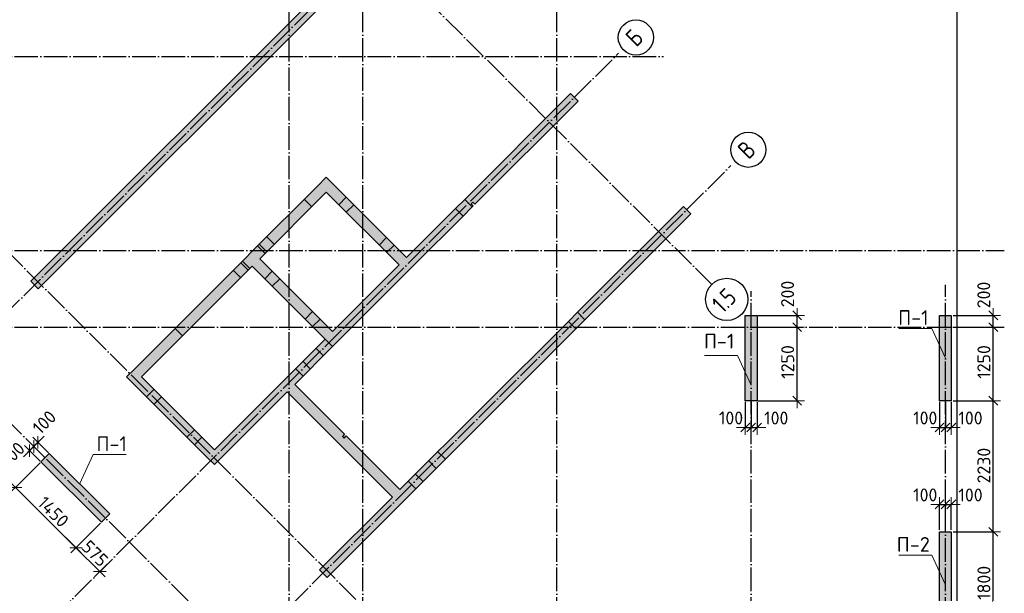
# Model space of a CAD drawing. Header units: millimetres. Extents: x -3495 to 109513, y -3287 to 62337.
# Tile 30 of 41: x 59323 to 76050, y 9375 to 19126. Entities that reach past the tile are written whole.
import ezdxf

# ---------------------------------------------------------------- set-up
doc = ezdxf.new("R2010")
doc.units = ezdxf.units.MM
doc.header["$PDMODE"] = 65
for name, pattern in [('______11', [500, 400, -50, 0, -50]), ('______5', [1100, 800, -100, 100, -100]), ('________', [0])]:
    doc.linetypes.add(name, pattern=pattern)
for name, color, linetype, lineweight in [('Standard', 7, 'Continuous', 25), ('Высотная отметка (отверстия)', 7, 'Continuous', 13), ('Размерная линия_ общее', 7, 'Continuous', 13)]:
    doc.layers.add(name, color=color, linetype=linetype, lineweight=lineweight)
doc.layers.add('Осевая линия_ общее', color=7, linetype='______5', lineweight=13, true_color=0xa0a0a0)
doc.styles.add('ISOCPEUR', font='ISOCPEUR')
doc.dimstyles.new('DIMSTYLE_11', dxfattribs={"dimtxt": 220, "dimasz": 250, "dimexe": 0, "dimexo": 0, "dimgap": 110, "dimtad": 2, "dimdec": 0, "dimrnd": 5, "dimzin": 12, "dimdsep": 46, "dimtxsty": 'ISOCPEUR', "dimblk1": 'ALL_ML_STRICH', "dimblk2": 'ALL_ML_STRICH', "dimsah": 1, "dimcen": 0, "dimclrd": 7, "dimclre": 256, "dimclrt": 7, "dimadec": 0, "dimazin": 0, "dimtfac": 1, "dimtdec": 0, "dimtix": 1, "dimtmove": 2, "dimatfit": 3, "dimfxl": 0, "dimtvp": 1.2, "dimtzin": 0, "dimlwd": 0, "dimlwe": -3, "dimarcsym": 0})
doc.dimstyles.new('DIMSTYLE_3', dxfattribs={"dimtxt": 220, "dimasz": 250, "dimexe": 0, "dimexo": 0, "dimgap": 110, "dimtad": 2, "dimdec": 0, "dimrnd": 5, "dimzin": 12, "dimdsep": 46, "dimtxsty": 'ISOCPEUR', "dimblk1": 'ALL_ML_STRICH', "dimblk2": 'ALL_ML_STRICH', "dimsah": 1, "dimcen": 0, "dimclrd": 7, "dimclre": 256, "dimclrt": 7, "dimadec": 0, "dimazin": 0, "dimtfac": 1, "dimtdec": 0, "dimtix": 1, "dimtmove": 2, "dimatfit": 3, "dimfxl": 0, "dimtzin": 0, "dimlwd": 0, "dimlwe": -3, "dimarcsym": 0})

# ---------------------------------------------------------------- blocks, each defined once
blk = doc.blocks.new('СЛОЖНЫЙ_ОБЪЕКТ_0')
at = {"layer": 'Осевая линия_ общее', "color": 253, "linetype": '______11', "lineweight": -3, "true_color": 0xa0a0a0, "transparency": 33554687}
for p, q in [((63900, -2590), (63900, 47490)), ((65150, -2590), (65150, 21840)), ((50552, 5594), (66505, 21547)), ((71087, 14617), (64624, 21080)), ((68450, -2590), (68450, 20630)), ((47230, 18500), (70260, 18500)), ((53543, 2603), (69496, 18556)), ((55452, 694), (71405, 16646)), ((65387, 8918), (58924, 15381)), ((47230, 15200), (76050, 15200)), ((75050, -2590), (75050, 14620)), ((71750, -2590), (71750, 14510)), ((47230, 13900), (76050, 13900)), ((63952, 7482), (57489, 13945))]:
    blk.add_line(p, q, dxfattribs=at)
at = {"layer": 'Осевая линия_ общее', "color": 7, "linetype": 'Continuous', "lineweight": 25, "transparency": 33554687}
for centre, radius in [((69791, 18824), 299), ((71701, 16915), 299), ((71335, 14372), 359)]:
    blk.add_circle(centre, radius, dxfattribs=at)
at = {"layer": 'Осевая линия_ общее', "color": 7, "linetype": 'Continuous', "lineweight": 25, "transparency": 33554687, "char_height": 300, "attachment_point": 7, "rotation": 45, "style": 'ISOCPEUR'}
for s, insert, width in [('\\W0.80;Б', (69799, 18647), 359.83), ('\\W0.80;В', (71708, 16737), 359.83), ('\\W0.79;1.5', (71268, 14120), 568.07)]:
    blk.add_mtext(s, dxfattribs=dict(at, insert=insert, width=width))
blk = doc.blocks.new('ALL_ML_STRICH')
at = {"color": 0, "linetype": 'ByBlock', "lineweight": -2}
for p, q in [((-1, 0), (0.5, 0)), ((-0.3, -0.3), (0.3, 0.3)), ((0, -0.5), (0, 0.5))]:
    blk.add_line(p, q, dxfattribs=at)
blk = doc.blocks.new('*D292')
at = {"layer": 'DEFPOINTS', "color": 7, "linetype": 'Continuous', "lineweight": 13, "transparency": 33554687}
for p in [(59684, 11608), (59252, 11176), (60710, 10583)]:
    blk.add_point(p, dxfattribs=at)
at = {"layer": 'Размерная линия_ общее', "color": 253, "linetype": 'Continuous', "lineweight": -2, "true_color": 0xa0a0a0, "transparency": 33554687}
for p, q in [((59670, 11594), (59252, 11176)), ((60696, 10569), (60278, 10151))]:
    blk.add_line(p, q, dxfattribs=at)
at = {"layer": 'Размерная линия_ общее', "color": 7, "linetype": 'Continuous', "lineweight": -2, "transparency": 33554687}
blk.add_line((59252, 11176), (60278, 10151), dxfattribs=at)
at = {"layer": 'Размерная линия_ общее', "color": 7, "linetype": 'Continuous', "lineweight": 13, "transparency": 33554687, "xscale": 250, "yscale": 250, "zscale": 250}
for p, rotation in [((59252, 11176), 134.9999999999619), ((60278, 10151), 314.9999999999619)]:
    blk.add_blockref('ALL_ML_STRICH', p, dxfattribs=dict(at, rotation=rotation))
at = {"layer": 'Размерная линия_ общее', "color": 7, "linetype": 'Continuous', "lineweight": 13, "transparency": 33554687, "insert": (59894, 10761), "char_height": 220, "width": 880, "attachment_point": 5, "rotation": 315, "style": 'ISOCPEUR'}
blk.add_mtext('\\A1;{1450}', dxfattribs=at)
blk = doc.blocks.new('*D293')
at = {"layer": 'DEFPOINTS', "color": 7, "linetype": 'Continuous', "lineweight": 13, "transparency": 33554687}
for p in [(60710, 10583), (60278, 10151), (60824, 9884)]:
    blk.add_point(p, dxfattribs=at)
at = {"layer": 'Размерная линия_ общее', "color": 253, "linetype": 'Continuous', "lineweight": -2, "true_color": 0xa0a0a0, "transparency": 33554687}
for p, q in [((60696, 10569), (60278, 10151)), ((60810, 9870), (60684, 9744))]:
    blk.add_line(p, q, dxfattribs=at)
at = {"layer": 'Размерная линия_ общее', "color": 7, "linetype": 'Continuous', "lineweight": -2, "transparency": 33554687}
blk.add_line((60278, 10151), (60684, 9744), dxfattribs=at)
at = {"layer": 'Размерная линия_ общее', "color": 7, "linetype": 'Continuous', "lineweight": 13, "transparency": 33554687, "xscale": 250, "yscale": 250, "zscale": 250}
for p, rotation in [((60278, 10151), 134.9999999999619), ((60684, 9744), 314.9999999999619)]:
    blk.add_blockref('ALL_ML_STRICH', p, dxfattribs=dict(at, rotation=rotation))
at = {"layer": 'Размерная линия_ общее', "color": 7, "linetype": 'Continuous', "lineweight": 13, "transparency": 33554687, "insert": (60602, 10053), "char_height": 220, "width": 660, "attachment_point": 5, "rotation": 315, "style": 'ISOCPEUR'}
blk.add_mtext('\\A1;{575}', dxfattribs=at)
blk = doc.blocks.new('*D301')
at = {"layer": 'DEFPOINTS', "color": 7, "linetype": 'Continuous', "lineweight": 13, "transparency": 33554687}
for p in [(75160, 10420), (75160, 8620), (75863, 8620)]:
    blk.add_point(p, dxfattribs=at)
at = {"layer": 'Размерная линия_ общее', "color": 253, "linetype": 'Continuous', "lineweight": -2, "true_color": 0xa0a0a0, "transparency": 33554687}
for p, q in [((75180, 10420), (75863, 10420)), ((75180, 8620), (75863, 8620))]:
    blk.add_line(p, q, dxfattribs=at)
at = {"layer": 'Размерная линия_ общее', "color": 7, "linetype": 'Continuous', "lineweight": -2, "transparency": 33554687}
blk.add_line((75863, 8620), (75863, 10420), dxfattribs=at)
at = {"layer": 'Размерная линия_ общее', "color": 7, "linetype": 'Continuous', "lineweight": 13, "transparency": 33554687, "xscale": 250, "yscale": 250, "zscale": 250}
for p, rotation in [((75863, 10420), 90), ((75863, 8620), 270)]:
    blk.add_blockref('ALL_ML_STRICH', p, dxfattribs=dict(at, rotation=rotation))
at = {"layer": 'Размерная линия_ общее', "color": 7, "linetype": 'Continuous', "lineweight": 13, "transparency": 33554687, "insert": (75703, 9553), "char_height": 220, "width": 880, "attachment_point": 5, "rotation": 90, "style": 'ISOCPEUR'}
blk.add_mtext('\\A1;{1800}', dxfattribs=at)
blk = doc.blocks.new('*D302')
at = {"layer": 'DEFPOINTS', "color": 7, "linetype": 'Continuous', "lineweight": 13, "transparency": 33554687}
for p in [(75160, 12650), (75160, 10420), (75863, 10420)]:
    blk.add_point(p, dxfattribs=at)
at = {"layer": 'Размерная линия_ общее', "color": 253, "linetype": 'Continuous', "lineweight": -2, "true_color": 0xa0a0a0, "transparency": 33554687}
for p, q in [((75180, 12650), (75863, 12650)), ((75180, 10420), (75863, 10420))]:
    blk.add_line(p, q, dxfattribs=at)
at = {"layer": 'Размерная линия_ общее', "color": 7, "linetype": 'Continuous', "lineweight": -2, "transparency": 33554687}
blk.add_line((75863, 10420), (75863, 12650), dxfattribs=at)
at = {"layer": 'Размерная линия_ общее', "color": 7, "linetype": 'Continuous', "lineweight": 13, "transparency": 33554687, "xscale": 250, "yscale": 250, "zscale": 250}
for p, rotation in [((75863, 12650), 90), ((75863, 10420), 270)]:
    blk.add_blockref('ALL_ML_STRICH', p, dxfattribs=dict(at, rotation=rotation))
at = {"layer": 'Размерная линия_ общее', "color": 7, "linetype": 'Continuous', "lineweight": 13, "transparency": 33554687, "insert": (75703, 11546), "char_height": 220, "width": 880, "attachment_point": 5, "rotation": 90, "style": 'ISOCPEUR'}
blk.add_mtext('\\A1;{2230}', dxfattribs=at)
blk = doc.blocks.new('*D303')
at = {"layer": 'DEFPOINTS', "color": 7, "linetype": 'Continuous', "lineweight": 13, "transparency": 33554687}
for p in [(75160, 13900), (75160, 12650), (75863, 12650)]:
    blk.add_point(p, dxfattribs=at)
at = {"layer": 'Размерная линия_ общее', "color": 253, "linetype": 'Continuous', "lineweight": -2, "true_color": 0xa0a0a0, "transparency": 33554687}
for p, q in [((75180, 13900), (75863, 13900)), ((75180, 12650), (75863, 12650))]:
    blk.add_line(p, q, dxfattribs=at)
at = {"layer": 'Размерная линия_ общее', "color": 7, "linetype": 'Continuous', "lineweight": -2, "transparency": 33554687}
blk.add_line((75863, 12650), (75863, 13900), dxfattribs=at)
at = {"layer": 'Размерная линия_ общее', "color": 7, "linetype": 'Continuous', "lineweight": 13, "transparency": 33554687, "xscale": 250, "yscale": 250, "zscale": 250}
for p, rotation in [((75863, 13900), 90), ((75863, 12650), 270)]:
    blk.add_blockref('ALL_ML_STRICH', p, dxfattribs=dict(at, rotation=rotation))
at = {"layer": 'Размерная линия_ общее', "color": 7, "linetype": 'Continuous', "lineweight": 13, "transparency": 33554687, "insert": (75703, 13308), "char_height": 220, "width": 880, "attachment_point": 5, "rotation": 90, "style": 'ISOCPEUR'}
blk.add_mtext('\\A1;{1250}', dxfattribs=at)
blk = doc.blocks.new('*D304')
at = {"layer": 'DEFPOINTS', "color": 7, "linetype": 'Continuous', "lineweight": 13, "transparency": 33554687}
for p in [(75160, 14100), (75160, 13900), (75863, 13900)]:
    blk.add_point(p, dxfattribs=at)
at = {"layer": 'Размерная линия_ общее', "color": 253, "linetype": 'Continuous', "lineweight": -2, "true_color": 0xa0a0a0, "transparency": 33554687}
for p, q in [((75180, 14100), (75863, 14100)), ((75180, 13900), (75863, 13900))]:
    blk.add_line(p, q, dxfattribs=at)
at = {"layer": 'Размерная линия_ общее', "color": 7, "linetype": 'Continuous', "lineweight": -2, "transparency": 33554687}
blk.add_line((75863, 13900), (75863, 14100), dxfattribs=at)
at = {"layer": 'Размерная линия_ общее', "color": 7, "linetype": 'Continuous', "lineweight": 13, "transparency": 33554687, "xscale": 250, "yscale": 250, "zscale": 250}
for p, rotation in [((75863, 14100), 90), ((75863, 13900), 270)]:
    blk.add_blockref('ALL_ML_STRICH', p, dxfattribs=dict(at, rotation=rotation))
at = {"layer": 'Размерная линия_ общее', "color": 7, "linetype": 'Continuous', "lineweight": 13, "transparency": 33554687, "insert": (75701, 14447), "char_height": 220, "width": 660, "attachment_point": 5, "rotation": 90, "style": 'ISOCPEUR'}
blk.add_mtext('\\A1;{200}', dxfattribs=at)
blk = doc.blocks.new('*D328')
at = {"layer": 'DEFPOINTS', "color": 7, "linetype": 'Continuous', "lineweight": 13, "transparency": 33554687}
for p in [(74950, 10887), (74950, 10432), (75050, 10432)]:
    blk.add_point(p, dxfattribs=at)
at = {"layer": 'Размерная линия_ общее', "color": 253, "linetype": 'Continuous', "lineweight": -2, "true_color": 0xa0a0a0, "transparency": 33554687}
for p, q in [((74950, 10452), (74950, 10887)), ((75050, 10452), (75050, 10887))]:
    blk.add_line(p, q, dxfattribs=at)
at = {"layer": 'Размерная линия_ общее', "color": 7, "linetype": 'Continuous', "lineweight": -2, "transparency": 33554687}
blk.add_line((74950, 10887), (75050, 10887), dxfattribs=at)
at = {"layer": 'Размерная линия_ общее', "color": 7, "linetype": 'Continuous', "lineweight": 13, "transparency": 33554687, "xscale": 250, "yscale": 250, "zscale": 250}
blk.add_blockref('ALL_ML_STRICH', (75050, 10887), dxfattribs=at)
at = {"layer": 'Размерная линия_ общее', "color": 7, "linetype": 'Continuous', "lineweight": 13, "transparency": 33554687, "xscale": 250, "yscale": 250, "zscale": 250, "rotation": 180}
blk.add_blockref('ALL_ML_STRICH', (74950, 10887), dxfattribs=at)
at = {"layer": 'Размерная линия_ общее', "color": 7, "linetype": 'Continuous', "lineweight": 13, "transparency": 33554687, "insert": (74707, 11048), "char_height": 220, "width": 660, "attachment_point": 5, "style": 'ISOCPEUR'}
blk.add_mtext('\\A1;{100}', dxfattribs=at)
blk = doc.blocks.new('*D329')
at = {"layer": 'DEFPOINTS', "color": 7, "linetype": 'Continuous', "lineweight": 13, "transparency": 33554687}
for p in [(75050, 10887), (75050, 10432), (75150, 10432)]:
    blk.add_point(p, dxfattribs=at)
at = {"layer": 'Размерная линия_ общее', "color": 253, "linetype": 'Continuous', "lineweight": -2, "true_color": 0xa0a0a0, "transparency": 33554687}
for p, q in [((75050, 10452), (75050, 10887)), ((75150, 10452), (75150, 10887))]:
    blk.add_line(p, q, dxfattribs=at)
at = {"layer": 'Размерная линия_ общее', "color": 7, "linetype": 'Continuous', "lineweight": -2, "transparency": 33554687}
blk.add_line((75050, 10887), (75150, 10887), dxfattribs=at)
at = {"layer": 'Размерная линия_ общее', "color": 7, "linetype": 'Continuous', "lineweight": 13, "transparency": 33554687, "xscale": 250, "yscale": 250, "zscale": 250}
blk.add_blockref('ALL_ML_STRICH', (75150, 10887), dxfattribs=at)
at = {"layer": 'Размерная линия_ общее', "color": 7, "linetype": 'Continuous', "lineweight": 13, "transparency": 33554687, "xscale": 250, "yscale": 250, "zscale": 250, "rotation": 180}
blk.add_blockref('ALL_ML_STRICH', (75050, 10887), dxfattribs=at)
at = {"layer": 'Размерная линия_ общее', "color": 7, "linetype": 'Continuous', "lineweight": 13, "transparency": 33554687, "insert": (75476, 11047), "char_height": 220, "width": 660, "attachment_point": 5, "style": 'ISOCPEUR'}
blk.add_mtext('\\A1;{100}', dxfattribs=at)
blk = doc.blocks.new('*D330')
at = {"layer": 'DEFPOINTS', "color": 7, "linetype": 'Continuous', "lineweight": 13, "transparency": 33554687}
for p in [(74950, 12650), (75050, 12650), (74950, 12195)]:
    blk.add_point(p, dxfattribs=at)
at = {"layer": 'Размерная линия_ общее', "color": 253, "linetype": 'Continuous', "lineweight": -2, "true_color": 0xa0a0a0, "transparency": 33554687}
for p, q in [((74950, 12630), (74950, 12195)), ((75050, 12630), (75050, 12195))]:
    blk.add_line(p, q, dxfattribs=at)
at = {"layer": 'Размерная линия_ общее', "color": 7, "linetype": 'Continuous', "lineweight": -2, "transparency": 33554687}
blk.add_line((74950, 12195), (75050, 12195), dxfattribs=at)
at = {"layer": 'Размерная линия_ общее', "color": 7, "linetype": 'Continuous', "lineweight": 13, "transparency": 33554687, "xscale": 250, "yscale": 250, "zscale": 250}
blk.add_blockref('ALL_ML_STRICH', (75050, 12195), dxfattribs=at)
at = {"layer": 'Размерная линия_ общее', "color": 7, "linetype": 'Continuous', "lineweight": 13, "transparency": 33554687, "xscale": 250, "yscale": 250, "zscale": 250, "rotation": 180}
blk.add_blockref('ALL_ML_STRICH', (74950, 12195), dxfattribs=at)
at = {"layer": 'Размерная линия_ общее', "color": 7, "linetype": 'Continuous', "lineweight": 13, "transparency": 33554687, "insert": (74707, 12356), "char_height": 220, "width": 660, "attachment_point": 5, "style": 'ISOCPEUR'}
blk.add_mtext('\\A1;{100}', dxfattribs=at)
blk = doc.blocks.new('*D331')
at = {"layer": 'DEFPOINTS', "color": 7, "linetype": 'Continuous', "lineweight": 13, "transparency": 33554687}
for p in [(75050, 12650), (75150, 12650), (75050, 12195)]:
    blk.add_point(p, dxfattribs=at)
at = {"layer": 'Размерная линия_ общее', "color": 253, "linetype": 'Continuous', "lineweight": -2, "true_color": 0xa0a0a0, "transparency": 33554687}
for p, q in [((75050, 12630), (75050, 12195)), ((75150, 12630), (75150, 12195))]:
    blk.add_line(p, q, dxfattribs=at)
at = {"layer": 'Размерная линия_ общее', "color": 7, "linetype": 'Continuous', "lineweight": -2, "transparency": 33554687}
blk.add_line((75050, 12195), (75150, 12195), dxfattribs=at)
at = {"layer": 'Размерная линия_ общее', "color": 7, "linetype": 'Continuous', "lineweight": 13, "transparency": 33554687, "xscale": 250, "yscale": 250, "zscale": 250}
blk.add_blockref('ALL_ML_STRICH', (75150, 12195), dxfattribs=at)
at = {"layer": 'Размерная линия_ общее', "color": 7, "linetype": 'Continuous', "lineweight": 13, "transparency": 33554687, "xscale": 250, "yscale": 250, "zscale": 250, "rotation": 180}
blk.add_blockref('ALL_ML_STRICH', (75050, 12195), dxfattribs=at)
at = {"layer": 'Размерная линия_ общее', "color": 7, "linetype": 'Continuous', "lineweight": 13, "transparency": 33554687, "insert": (75476, 12355), "char_height": 220, "width": 660, "attachment_point": 5, "style": 'ISOCPEUR'}
blk.add_mtext('\\A1;{100}', dxfattribs=at)
blk = doc.blocks.new('*D332')
at = {"layer": 'DEFPOINTS', "color": 7, "linetype": 'Continuous', "lineweight": 13, "transparency": 33554687}
for p in [(71650, 12650), (71750, 12650), (71650, 12195)]:
    blk.add_point(p, dxfattribs=at)
at = {"layer": 'Размерная линия_ общее', "color": 253, "linetype": 'Continuous', "lineweight": -2, "true_color": 0xa0a0a0, "transparency": 33554687}
for p, q in [((71650, 12630), (71650, 12195)), ((71750, 12630), (71750, 12195))]:
    blk.add_line(p, q, dxfattribs=at)
at = {"layer": 'Размерная линия_ общее', "color": 7, "linetype": 'Continuous', "lineweight": -2, "transparency": 33554687}
blk.add_line((71650, 12195), (71750, 12195), dxfattribs=at)
at = {"layer": 'Размерная линия_ общее', "color": 7, "linetype": 'Continuous', "lineweight": 13, "transparency": 33554687, "xscale": 250, "yscale": 250, "zscale": 250}
blk.add_blockref('ALL_ML_STRICH', (71750, 12195), dxfattribs=at)
at = {"layer": 'Размерная линия_ общее', "color": 7, "linetype": 'Continuous', "lineweight": 13, "transparency": 33554687, "xscale": 250, "yscale": 250, "zscale": 250, "rotation": 180}
blk.add_blockref('ALL_ML_STRICH', (71650, 12195), dxfattribs=at)
at = {"layer": 'Размерная линия_ общее', "color": 7, "linetype": 'Continuous', "lineweight": 13, "transparency": 33554687, "insert": (71407, 12356), "char_height": 220, "width": 660, "attachment_point": 5, "style": 'ISOCPEUR'}
blk.add_mtext('\\A1;{100}', dxfattribs=at)
blk = doc.blocks.new('*D333')
at = {"layer": 'DEFPOINTS', "color": 7, "linetype": 'Continuous', "lineweight": 13, "transparency": 33554687}
for p in [(71750, 12650), (71850, 12650), (71750, 12195)]:
    blk.add_point(p, dxfattribs=at)
at = {"layer": 'Размерная линия_ общее', "color": 253, "linetype": 'Continuous', "lineweight": -2, "true_color": 0xa0a0a0, "transparency": 33554687}
for p, q in [((71750, 12630), (71750, 12195)), ((71850, 12630), (71850, 12195))]:
    blk.add_line(p, q, dxfattribs=at)
at = {"layer": 'Размерная линия_ общее', "color": 7, "linetype": 'Continuous', "lineweight": -2, "transparency": 33554687}
blk.add_line((71750, 12195), (71850, 12195), dxfattribs=at)
at = {"layer": 'Размерная линия_ общее', "color": 7, "linetype": 'Continuous', "lineweight": 13, "transparency": 33554687, "xscale": 250, "yscale": 250, "zscale": 250}
blk.add_blockref('ALL_ML_STRICH', (71850, 12195), dxfattribs=at)
at = {"layer": 'Размерная линия_ общее', "color": 7, "linetype": 'Continuous', "lineweight": 13, "transparency": 33554687, "xscale": 250, "yscale": 250, "zscale": 250, "rotation": 180}
blk.add_blockref('ALL_ML_STRICH', (71750, 12195), dxfattribs=at)
at = {"layer": 'Размерная линия_ общее', "color": 7, "linetype": 'Continuous', "lineweight": 13, "transparency": 33554687, "insert": (72176, 12355), "char_height": 220, "width": 660, "attachment_point": 5, "style": 'ISOCPEUR'}
blk.add_mtext('\\A1;{100}', dxfattribs=at)
blk = doc.blocks.new('*D336')
at = {"layer": 'DEFPOINTS', "color": 7, "linetype": 'Continuous', "lineweight": 13, "transparency": 33554687}
for p in [(59633, 11943), (59826, 11750), (59755, 11679)]:
    blk.add_point(p, dxfattribs=at)
at = {"layer": 'Размерная линия_ общее', "color": 7, "linetype": 'Continuous', "lineweight": -2, "transparency": 33554687}
blk.add_line((59633, 11943), (59562, 11872), dxfattribs=at)
at = {"layer": 'Размерная линия_ общее', "color": 253, "linetype": 'Continuous', "lineweight": -2, "true_color": 0xa0a0a0, "transparency": 33554687}
for p, q in [((59812, 11764), (59633, 11943)), ((59741, 11693), (59562, 11872))]:
    blk.add_line(p, q, dxfattribs=at)
at = {"layer": 'Размерная линия_ общее', "color": 7, "linetype": 'Continuous', "lineweight": 13, "transparency": 33554687, "xscale": 250, "yscale": 250, "zscale": 250}
for p, rotation in [((59633, 11943), 44.99999999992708), ((59562, 11872), 224.999999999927)]:
    blk.add_blockref('ALL_ML_STRICH', p, dxfattribs=dict(at, rotation=rotation))
at = {"layer": 'Размерная линия_ общее', "color": 7, "linetype": 'Continuous', "lineweight": 13, "transparency": 33554687, "insert": (59741, 12283), "char_height": 220, "width": 660, "attachment_point": 5, "rotation": 45, "style": 'ISOCPEUR'}
blk.add_mtext('\\A1;{100}', dxfattribs=at)
blk = doc.blocks.new('*D337')
at = {"layer": 'DEFPOINTS', "color": 7, "linetype": 'Continuous', "lineweight": 13, "transparency": 33554687}
for p in [(59562, 11872), (59684, 11608), (59755, 11679)]:
    blk.add_point(p, dxfattribs=at)
at = {"layer": 'Размерная линия_ общее', "color": 7, "linetype": 'Continuous', "lineweight": -2, "transparency": 33554687}
blk.add_line((59562, 11872), (59491, 11801), dxfattribs=at)
at = {"layer": 'Размерная линия_ общее', "color": 253, "linetype": 'Continuous', "lineweight": -2, "true_color": 0xa0a0a0, "transparency": 33554687}
for p, q in [((59670, 11622), (59491, 11801)), ((59741, 11693), (59562, 11872))]:
    blk.add_line(p, q, dxfattribs=at)
at = {"layer": 'Размерная линия_ общее', "color": 7, "linetype": 'Continuous', "lineweight": 13, "transparency": 33554687, "xscale": 250, "yscale": 250, "zscale": 250}
for p, rotation in [((59562, 11872), 44.99999999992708), ((59491, 11801), 224.999999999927)]:
    blk.add_blockref('ALL_ML_STRICH', p, dxfattribs=dict(at, rotation=rotation))
at = {"layer": 'Размерная линия_ общее', "color": 7, "linetype": 'Continuous', "lineweight": 13, "transparency": 33554687, "insert": (59208, 11747), "char_height": 220, "width": 660, "attachment_point": 5, "rotation": 45, "style": 'ISOCPEUR'}
blk.add_mtext('\\A1;{100}', dxfattribs=at)
blk = doc.blocks.new('*D338')
at = {"layer": 'DEFPOINTS', "color": 7, "linetype": 'Continuous', "lineweight": 13, "transparency": 33554687}
for p in [(71850, 13900), (71850, 12650), (72530, 12650)]:
    blk.add_point(p, dxfattribs=at)
at = {"layer": 'Размерная линия_ общее', "color": 253, "linetype": 'Continuous', "lineweight": -2, "true_color": 0xa0a0a0, "transparency": 33554687}
for p, q in [((71870, 13900), (72530, 13900)), ((71870, 12650), (72530, 12650))]:
    blk.add_line(p, q, dxfattribs=at)
at = {"layer": 'Размерная линия_ общее', "color": 7, "linetype": 'Continuous', "lineweight": -2, "transparency": 33554687}
blk.add_line((72530, 12650), (72530, 13900), dxfattribs=at)
at = {"layer": 'Размерная линия_ общее', "color": 7, "linetype": 'Continuous', "lineweight": 13, "transparency": 33554687, "xscale": 250, "yscale": 250, "zscale": 250}
for p, rotation in [((72530, 13900), 90), ((72530, 12650), 270)]:
    blk.add_blockref('ALL_ML_STRICH', p, dxfattribs=dict(at, rotation=rotation))
at = {"layer": 'Размерная линия_ общее', "color": 7, "linetype": 'Continuous', "lineweight": 13, "transparency": 33554687, "insert": (72370, 13308), "char_height": 220, "width": 880, "attachment_point": 5, "rotation": 90, "style": 'ISOCPEUR'}
blk.add_mtext('\\A1;{1250}', dxfattribs=at)
blk = doc.blocks.new('*D339')
at = {"layer": 'DEFPOINTS', "color": 7, "linetype": 'Continuous', "lineweight": 13, "transparency": 33554687}
for p in [(71850, 14100), (71850, 13900), (72530, 13900)]:
    blk.add_point(p, dxfattribs=at)
at = {"layer": 'Размерная линия_ общее', "color": 253, "linetype": 'Continuous', "lineweight": -2, "true_color": 0xa0a0a0, "transparency": 33554687}
for p, q in [((71870, 14100), (72530, 14100)), ((71870, 13900), (72530, 13900))]:
    blk.add_line(p, q, dxfattribs=at)
at = {"layer": 'Размерная линия_ общее', "color": 7, "linetype": 'Continuous', "lineweight": -2, "transparency": 33554687}
blk.add_line((72530, 13900), (72530, 14100), dxfattribs=at)
at = {"layer": 'Размерная линия_ общее', "color": 7, "linetype": 'Continuous', "lineweight": 13, "transparency": 33554687, "xscale": 250, "yscale": 250, "zscale": 250}
for p, rotation in [((72530, 14100), 90), ((72530, 13900), 270)]:
    blk.add_blockref('ALL_ML_STRICH', p, dxfattribs=dict(at, rotation=rotation))
at = {"layer": 'Размерная линия_ общее', "color": 7, "linetype": 'Continuous', "lineweight": 13, "transparency": 33554687, "insert": (72368, 14463), "char_height": 220, "width": 660, "attachment_point": 5, "rotation": 90, "style": 'ISOCPEUR'}
blk.add_mtext('\\A1;{200}', dxfattribs=at)

msp = doc.modelspace()

# ---------------------------------------------------------------- hatches: boundary and pattern name
at = {"linetype": 'Continuous', "lineweight": 13, "transparency": 33554687}
for points in [[(59511.2, 14680.6), (59638.5, 14553.3), (65818.6, 20733.4), (65691.3, 20860.7)], [(67027.8, 15960.5), (66992.4, 15995.8), (67020.7, 16024.1), (67056.1, 15988.7), (68809.7, 17742.4), (68682.4, 17869.6), (66882.8, 16070.1), (67010.1, 15942.8)], [(65896.4, 14829.1), (66023.7, 14956.4), (64531.7, 16448.4), (64376.1, 16292.8), (64531.7, 16193.8)], [(64531.7, 16193.8), (64376.1, 16292.8), (63273, 15189.7), (63400.3, 15062.4)], [(66727.3, 15914.5), (66854.5, 15787.2), (67010.1, 15942.8), (66882.8, 16070.1)], [(66854.5, 15787.2), (66727.3, 15914.5), (65896.4, 15083.6), (66023.7, 14956.4)], [(68926.4, 14026.5), (70725.9, 15826.1), (70598.7, 15953.4), (68799.1, 14153.8)], [(63273, 14935.1), (63145.8, 15062.4), (61264.9, 13181.5), (61392.1, 13054.2)], [(64510.5, 13697.7), (64637.8, 13570.4), (65896.4, 14829.1), (65769.1, 14956.4)], [(68799.1, 14153.8), (68643.5, 13998.2), (68770.8, 13871), (68926.4, 14026.5)], [(71650, 12650), (71850, 12650), (71850, 14100), (71650, 14100)], [(74950, 12650), (75150, 12650), (75150, 14100), (74950, 14100)], [(68643.5, 13998.2), (64418.5, 9773.3), (64545.8, 9646), (68770.8, 13871)], [(62502.3, 11689.5), (62629.6, 11562.2), (64637.8, 13570.4), (64510.5, 13697.7)], [(61264.9, 13181.5), (61137.6, 13054.2), (62502.3, 11689.5), (62629.6, 11816.8)], [(64835.7, 12014.8), (64807.5, 12043.1), (64842.8, 12078.4), (63994.3, 12927), (63867, 12799.7), (65656, 11010.7), (65783.3, 11138), (64871.1, 12050.2)], [(60709.8, 10582.9), (60851.2, 10724.3), (59825.9, 11749.6), (59684.5, 11608.2)]]:
    msp.add_hatch(color=7, dxfattribs=at).paths.add_polyline_path(points)
at = {"layer": 'Standard', "linetype": 'Continuous', "lineweight": 13, "transparency": 33554687}
msp.add_hatch(color=7, dxfattribs=at).paths.add_polyline_path([(74950, 8620), (75150, 8620), (75150, 10420), (74950, 10420)])
at = {"layer": 'Размерная линия_ общее', "linetype": 'Continuous', "lineweight": 13, "transparency": 33554687}
msp.add_hatch(color=7, dxfattribs=at).paths.add_polyline_path([(63273, 15189.7), (63145.8, 15062.4), (64510.5, 13697.7), (64637.8, 13825)])

# ---------------------------------------------------------------- linework, layer by layer
at = {"color": 7, "linetype": 'Continuous', "lineweight": -3, "transparency": 33554687}
for p, q in [((59511.2, 14680.6), (65691.3, 20860.7)), ((65818.6, 20733.4), (59638.5, 14553.3)), ((66882.8, 16070.1), (68682.4, 17869.6)), ((68809.7, 17742.4), (67056.1, 15988.7)), ((68682.4, 17869.6), (68809.7, 17742.4)), ((64376.1, 16292.8), (64531.7, 16448.4)), ((64531.7, 16448.4), (65896.4, 15083.6)), ((63273, 15189.7), (64376.1, 16292.8)), ((64531.7, 16193.8), (63400.3, 15062.4)), ((65769.1, 14956.4), (64531.7, 16193.8)), ((66882.8, 16070.1), (66727.3, 15914.5)), ((67010.1, 15942.8), (66882.8, 16070.1)), ((65896.4, 15083.6), (66727.3, 15914.5)), ((66727.3, 15914.5), (66854.5, 15787.2)), ((66854.5, 15787.2), (67010.1, 15942.8)), ((67020.7, 16024.1), (66992.4, 15995.8)), ((66992.4, 15995.8), (67027.8, 15960.5)), ((67027.8, 15960.5), (67010.1, 15942.8)), ((67056.1, 15988.7), (67020.7, 16024.1)), ((68799.1, 14153.8), (70598.7, 15953.4)), ((70598.7, 15953.4), (70725.9, 15826.1)), ((66854.5, 15787.2), (66023.7, 14956.4)), ((70725.9, 15826.1), (68926.4, 14026.5)), ((61264.9, 13181.5), (63145.8, 15062.4)), ((63273, 14935.1), (61392.1, 13054.2)), ((64637.8, 13825), (65769.1, 14956.4)), ((66023.7, 14956.4), (65896.4, 14829.1)), ((65896.4, 14829.1), (64637.8, 13570.4)), ((59638.5, 14553.3), (59511.2, 14680.6)), ((68799.1, 14153.8), (68643.5, 13998.2)), ((68926.4, 14026.5), (68799.1, 14153.8)), ((71650, 12650), (71650, 14100)), ((71650, 14100), (71850, 14100)), ((71850, 14100), (71850, 12650)), ((74950, 12650), (74950, 14100)), ((74950, 14100), (75150, 14100)), ((75150, 14100), (75150, 12650)), ((65783.3, 11138), (68643.5, 13998.2)), ((68643.5, 13998.2), (68770.8, 13871)), ((68770.8, 13871), (68926.4, 14026.5)), ((68770.8, 13871), (64545.8, 9646)), ((62629.6, 11816.8), (64510.5, 13697.7)), ((64637.8, 13570.4), (63994.3, 12927)), ((61137.6, 13054.2), (61264.9, 13181.5)), ((62502.3, 11689.5), (61137.6, 13054.2)), ((61392.1, 13054.2), (62629.6, 11816.8)), ((63994.3, 12927), (64842.8, 12078.4)), ((63867, 12799.7), (62629.6, 11562.2)), ((65656, 11010.7), (63867, 12799.7)), ((71850, 12650), (71650, 12650)), ((75150, 12650), (74950, 12650)), ((64842.8, 12078.4), (64807.5, 12043.1)), ((64835.7, 12014.8), (64871.1, 12050.2)), ((64871.1, 12050.2), (65783.3, 11138)), ((64807.5, 12043.1), (64835.7, 12014.8)), ((59684.5, 11608.2), (59825.9, 11749.6)), ((59825.9, 11749.6), (60851.2, 10724.3)), ((60709.8, 10582.9), (59684.5, 11608.2)), ((62629.6, 11562.2), (62502.3, 11689.5)), ((64418.5, 9773.3), (65656, 11010.7)), ((60851.2, 10724.3), (60709.8, 10582.9)), ((64545.8, 9646), (64418.5, 9773.3))]:
    msp.add_line(p, q, dxfattribs=at)
at = {"color": 253, "linetype": '________', "lineweight": -3, "true_color": 0xababab, "transparency": 33554687}
for p, q in [((64284.2, 15946.3), (64156.9, 16073.6)), ((64871.1, 16108.9), (64743.8, 15981.7)), ((64871.1, 15854.4), (64998.4, 15981.7)), ((63520.5, 15437.2), (63647.8, 15309.9)), ((65557, 15423), (65429.7, 15295.8)), ((63363.8, 15280.5), (63491.1, 15153.2)), ((63519.4, 15181.5), (63392.1, 15308.8)), ((65557, 15168.5), (65684.3, 15295.8)), ((63078.6, 14995.2), (63205.9, 14868)), ((63234.1, 14896.3), (63106.9, 15023.5)), ((63078.6, 14740.7), (62951.3, 14868)), ((61961.4, 13878), (62088.6, 13750.7)), ((64637.8, 13570.4), (64510.5, 13697.7)), ((64354.9, 13542.1), (64482.2, 13414.9)), ((64259.5, 13192.1), (64132.2, 13319.4)), ((64008.4, 13195.7), (64135.7, 13068.4)), ((61604.3, 12842.1), (61477, 12714.8)), ((61604.3, 12587.6), (61731.5, 12714.8)), ((62290.2, 12156.2), (62162.9, 12028.9)), ((62290.2, 11901.7), (62417.4, 12028.9)), ((66554, 11654.2), (66426.7, 11781.4)), ((66271.2, 11625.9), (66398.4, 11498.6)), ((66175.7, 11275.9), (66048.4, 11403.1)), ((65924.7, 11279.4), (66052, 11152.1))]:
    msp.add_line(p, q, dxfattribs=at)
at = {"layer": 'Standard', "color": 7, "linetype": 'Continuous', "lineweight": -3, "transparency": 33554687}
for p, q in [((74950, 8620), (74950, 10420)), ((74950, 10420), (75150, 10420)), ((75150, 10420), (75150, 8620))]:
    msp.add_line(p, q, dxfattribs=at)
at = {"layer": 'Standard', "color": 7, "linetype": 'Continuous', "lineweight": 25, "transparency": 33554687}
msp.add_lwpolyline([(49650, -350.2), (75250, -350.2), (75250, 46690), (49650, 46690), (49650, -350.2)], dxfattribs=at)
at = {"layer": 'Высотная отметка (отверстия)', "color": 7, "linetype": 'Continuous', "lineweight": 13, "transparency": 33554687}
for points in [[(75050, 13375), (74819.3, 13876.9), (74259.3, 13876.9)], [(71750, 12915), (71519.3, 13416.9), (70959.3, 13416.9)], [(60339.4, 11231.4), (60570.1, 11733.3), (61130.1, 11733.3)], [(75050, 9520), (74819.3, 10021.9), (74259.3, 10021.9)]]:
    msp.add_lwpolyline(points, dxfattribs=at)
at = {"layer": 'Размерная линия_ общее', "color": 7, "linetype": 'Continuous', "lineweight": -3, "transparency": 33554687}
for p, q in [((63145.8, 15062.4), (63273, 15189.7)), ((63400.3, 15062.4), (64637.8, 13825)), ((64510.5, 13697.7), (63273, 14935.1))]:
    msp.add_line(p, q, dxfattribs=at)
at = {"layer": 'Размерная линия_ общее', "color": 253, "linetype": '________', "lineweight": -3, "true_color": 0xababab, "transparency": 33554687}
for p, q in [((63612.4, 14850.3), (63485.2, 14723)), ((63612.4, 14595.7), (63739.7, 14723)), ((64298.3, 14164.4), (64171.1, 14037.1)), ((64298.3, 13909.8), (64425.6, 14037.1))]:
    msp.add_line(p, q, dxfattribs=at)

# ---------------------------------------------------------------- block references
at = {"layer": 'Осевая линия_ общее', "color": 253, "linetype": '______11', "lineweight": -3, "true_color": 0xa0a0a0, "transparency": 33554687}
msp.add_blockref('СЛОЖНЫЙ_ОБЪЕКТ_0', (0, 0), dxfattribs=at)

# ---------------------------------------------------------------- texts
at = {"layer": 'Высотная отметка (отверстия)', "color": 7, "linetype": 'Continuous', "lineweight": 13, "transparency": 33554687, "char_height": 250, "attachment_point": 8, "style": 'ISOCPEUR'}
for s, insert, width in [('\\A1;{\\fISOCPEUR|i0|b0;\\H250.000000;\\W1.000000;\\C7;П-1}\\P', (74504.3, 13936.9), 604.167), ('\\A1;{\\fISOCPEUR|i0|b0;\\H250.000000;\\W1.000000;\\C7;П-1}\\P', (71204.3, 13536.9), 604.167), ('\\A1;{\\fISOCPEUR|i0|b0;\\H250.000000;\\W1.000000;\\C7;П-1}\\P', (60885.1, 11793.3), 604.167), ('\\A1;{\\fISOCPEUR|i0|b0;\\H250.000000;\\W1.000000;\\C7;П-2}\\P', (74504.3, 10081.9), 664.583)]:
    msp.add_mtext(s, dxfattribs=dict(at, insert=insert, width=width))

# ---------------------------------------------------------------- dimensions: what is measured, and where the dimension line sits
at = {"layer": 'Размерная линия_ общее', "color": 7, "linetype": 'Continuous', "lineweight": 13, "transparency": 33554687}
for base, p1, p2, angle, dimstyle, picture, middle in [((72530.4, 14100), (71870, 13900), (71870, 14100), 90, 'DIMSTYLE_11', '*D339', (72368.5, 14462.7)), ((75863, 14100), (75180, 13900), (75180, 14100), 90, 'DIMSTYLE_11', '*D304', (75701.3, 14446.6)), ((72530.4, 13900), (71870, 12650), (71870, 13900), 90, 'DIMSTYLE_3', '*D338', (72370.4, 13308)), ((75863, 13900), (75180, 12650), (75180, 13900), 90, 'DIMSTYLE_3', '*D303', (75703, 13308)), ((75863, 12650), (75180, 10420), (75180, 12650), 90, 'DIMSTYLE_3', '*D302', (75703, 11546)), ((59561.9, 11872.2), (59811.7, 11763.8), (59741, 11693.1), 225, 'DIMSTYLE_11', '*D336', (59741, 12282.6)), ((59491.2, 11801.4), (59741, 11693.1), (59670.3, 11622.4), 225, 'DIMSTYLE_11', '*D337', (59208.2, 11747.4)), ((60277.6, 10150.7), (59670.3, 11594.1), (60695.6, 10568.8), 315, 'DIMSTYLE_3', '*D292', (59893.7, 10761)), ((60684.2, 9744.2), (60695.6, 10568.8), (60809.8, 9869.8), 315, 'DIMSTYLE_11', '*D293', (60601.8, 10052.8)), ((75863, 10420), (75180, 8620), (75180, 10420), 90, 'DIMSTYLE_3', '*D301', (75703, 9553))]:
    dim = msp.add_linear_dim(base=base, p1=p1, p2=p2, angle=angle, dimstyle=dimstyle, override={"dimpost": '<>', "dimclrd": 7, "dimclre": 253, "dimclrt": 7, "dimlwd": 0, "dimlwe": 65533}, dxfattribs=at)
    dim.commit()
    dim.dimension.update_dxf_attribs({"geometry": picture, "text_midpoint": middle, "dimtype": 160})
for base, p1, p2, picture, middle in [((71750, 12195.1), (71650, 12630), (71750, 12630), '*D332', (71407.3, 12355.7)), ((71850, 12195.1), (71750, 12630), (71850, 12630), '*D333', (72176.4, 12354.9)), ((75050, 12195.1), (74950, 12630), (75050, 12630), '*D330', (74707.3, 12355.7)), ((75150, 12195.1), (75050, 12630), (75150, 12630), '*D331', (75476.4, 12354.9)), ((75050, 10887.2), (74950, 10452.3), (75050, 10452.3), '*D328', (74707.3, 11047.7)), ((75150, 10887.2), (75050, 10452.3), (75150, 10452.3), '*D329', (75476.4, 11047))]:
    dim = msp.add_linear_dim(base=base, p1=p1, p2=p2, dimstyle='DIMSTYLE_11', override={"dimpost": '<>', "dimclrd": 7, "dimclre": 253, "dimclrt": 7, "dimlwd": 0, "dimlwe": 65533}, dxfattribs=at)
    dim.commit()
    dim.dimension.update_dxf_attribs({"geometry": picture, "text_midpoint": middle, "dimtype": 160})

doc.saveas('drawing.dxf')
